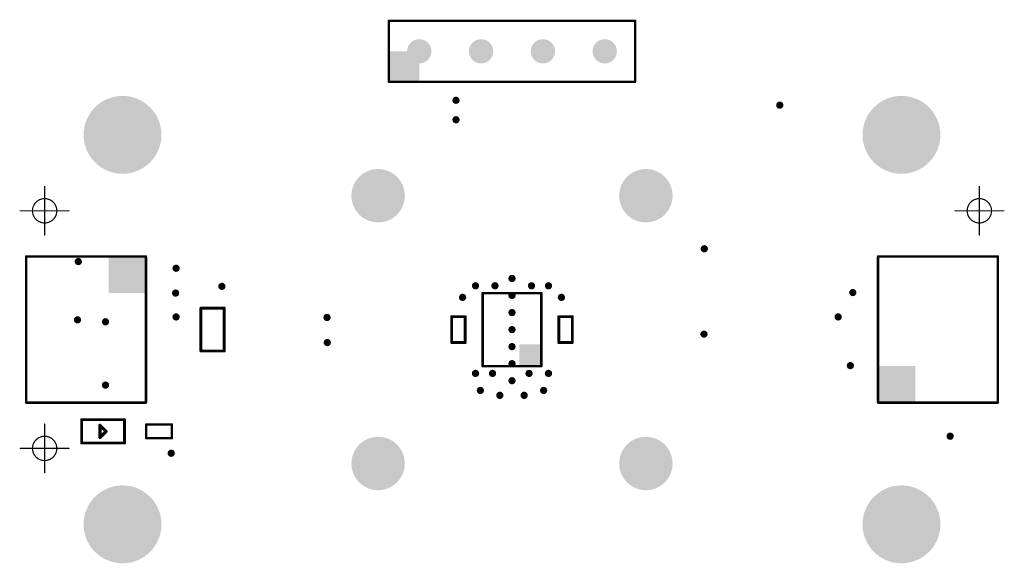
# Model space of a CAD drawing. Header units: inches. Extents: x 0.3 to 40.7, y 3.1 to 25.4.
import ezdxf

# ---------------------------------------------------------------- set-up
doc = ezdxf.new("R2010")
doc.units = ezdxf.units.IN
for name, color, linetype in [('Pad Holes', 156, 'Continuous'), ('Top Assembly', 56, 'Continuous'), ('Via Holes', 16, 'Continuous')]:
    doc.layers.add(name, color=color, linetype=linetype)

# ---------------------------------------------------------------- blocks, each defined once
blk = doc.blocks.new('F_____________1___F_________1_2263')
at = {"layer": 'Top Assembly', "const_width": 0.05}
for points in [[(0, 0), (0, 1)], [(0, 0), (-1, 0)], [(0, -1), (0, 0)], [(1, 0), (0, 0)]]:
    blk.add_lwpolyline(points, dxfattribs=at)
at = {"layer": 'Top Assembly'}
for points, const_width in [([(-0.012, 1, 1), (0.012, 1, 1)], 0.025), ([(0.5, 0, 1), (-0.5, 0, 1)], 0.05), ([(-1.012, 0, 1), (-0.988, 0, 1)], 0.025), ([(-0.512, 0, 1), (-0.487, 0, 1)], 0.025), ([(-0.012, 0, 1), (0.012, 0, 1)], 0.025), ([(-0.012, 0, 1), (0.012, 0, 1)], 0.025), ([(-0.012, 0, 1), (0.012, 0, 1)], 0.025), ([(-0.012, 0, 1), (0.012, 0, 1)], 0.025), ([(0.487, 0, 1), (0.512, 0, 1)], 0.025), ([(0.988, 0, 1), (1.012, 0, 1)], 0.025), ([(-0.012, -1, 1), (0.012, -1, 1)], 0.025)]:
    blk.add_lwpolyline(points, format="xyb", close=True, dxfattribs=dict(at, const_width=const_width))
blk = doc.blocks.new('F_____________1___F_________1_2264')
at = {"layer": 'Top Assembly', "const_width": 0.05}
for points in [[(0, 0), (0, 1)], [(0, 0), (-1, 0)], [(1, 0), (0, 0)], [(0, -1), (0, 0)]]:
    blk.add_lwpolyline(points, dxfattribs=at)
at = {"layer": 'Top Assembly'}
for points, const_width in [([(-0.012, 1, 1), (0.012, 1, 1)], 0.025), ([(0.5, 0, 1), (-0.5, 0, 1)], 0.05), ([(-1.012, 0, 1), (-0.988, 0, 1)], 0.025), ([(-0.512, 0, 1), (-0.487, 0, 1)], 0.025), ([(-0.012, 0, 1), (0.012, 0, 1)], 0.025), ([(-0.012, 0, 1), (0.012, 0, 1)], 0.025), ([(-0.012, 0, 1), (0.012, 0, 1)], 0.025), ([(-0.012, 0, 1), (0.012, 0, 1)], 0.025), ([(0.487, 0, 1), (0.512, 0, 1)], 0.025), ([(0.988, 0, 1), (1.012, 0, 1)], 0.025), ([(-0.012, -1, 1), (0.012, -1, 1)], 0.025)]:
    blk.add_lwpolyline(points, format="xyb", close=True, dxfattribs=dict(at, const_width=const_width))
blk = doc.blocks.new('F_____________1___F_________1_2265')
at = {"layer": 'Top Assembly', "const_width": 0.05}
for points in [[(0, 0), (0, 1)], [(0, 0), (-1, 0)], [(1, 0), (0, 0)], [(0, -1), (0, 0)]]:
    blk.add_lwpolyline(points, dxfattribs=at)
at = {"layer": 'Top Assembly'}
for points, const_width in [([(-0.012, 1, 1), (0.012, 1, 1)], 0.025), ([(0.5, 0, 1), (-0.5, 0, 1)], 0.05), ([(-1.012, 0, 1), (-0.988, 0, 1)], 0.025), ([(-0.512, 0, 1), (-0.487, 0, 1)], 0.025), ([(-0.012, 0, 1), (0.012, 0, 1)], 0.025), ([(-0.012, 0, 1), (0.012, 0, 1)], 0.025), ([(-0.012, 0, 1), (0.012, 0, 1)], 0.025), ([(-0.012, 0, 1), (0.012, 0, 1)], 0.025), ([(0.487, 0, 1), (0.512, 0, 1)], 0.025), ([(0.988, 0, 1), (1.012, 0, 1)], 0.025), ([(-0.012, -1, 1), (0.012, -1, 1)], 0.025)]:
    blk.add_lwpolyline(points, format="xyb", close=True, dxfattribs=dict(at, const_width=const_width))
blk = doc.blocks.new('SM04B_SRSS_TB_LF__SN__F_________1_2266')
at = {"layer": 'Top Assembly'}
blk.add_hatch(color=56, dxfattribs=at).paths.add_polyline_path([(1.5, -2.125), (3, -2.125), (3, -0.6), (1.5, -0.6)])
at = {"layer": 'Top Assembly', "const_width": 0.1}
for points in [[(-3, 2.8), (0.675, 2.8)], [(-3, 2.8), (-3, -2.125)], [(0.675, 2.8), (3, 2.8)], [(3, 2.8), (3, -2.125)], [(-3, -2.125), (0, -2.125)], [(3, -2.125), (0, -2.125)]]:
    blk.add_lwpolyline(points, dxfattribs=at)
at = {"layer": 'Top Assembly', "const_width": 0.05}
for points in [[(-3.025, 2.8, 1), (-2.975, 2.8, 1)], [(-3.025, 2.8, 1), (-2.975, 2.8, 1)], [(0.65, 2.8, 1), (0.7, 2.8, 1)], [(0.65, 2.8, 1), (0.7, 2.8, 1)], [(2.975, 2.8, 1), (3.025, 2.8, 1)], [(2.975, 2.8, 1), (3.025, 2.8, 1)], [(-3.025, -2.125, 1), (-2.975, -2.125, 1)], [(-3.025, -2.125, 1), (-2.975, -2.125, 1)], [(-0.025, -2.125, 1), (0.025, -2.125, 1)], [(-0.025, -2.125, 1), (0.025, -2.125, 1)], [(2.975, -2.125, 1), (3.025, -2.125, 1)], [(2.975, -2.125, 1), (3.025, -2.125, 1)]]:
    blk.add_lwpolyline(points, format="xyb", close=True, dxfattribs=at)
blk = doc.blocks.new('SM04B_SRSS_TB_LF__SN__F_________1_2267')
at = {"layer": 'Top Assembly'}
blk.add_hatch(color=56, dxfattribs=at).paths.add_polyline_path([(1.5, -2.125), (3, -2.125), (3, -0.6), (1.5, -0.6)])
at = {"layer": 'Top Assembly', "const_width": 0.1}
for points in [[(0.675, 2.8), (-3, 2.8)], [(-3, -2.125), (-3, 2.8)], [(3, 2.8), (0.675, 2.8)], [(3, -2.125), (3, 2.8)], [(-3, -2.125), (0, -2.125)], [(3, -2.125), (0, -2.125)]]:
    blk.add_lwpolyline(points, dxfattribs=at)
at = {"layer": 'Top Assembly', "const_width": 0.05}
for points in [[(-3.025, 2.8, 1), (-2.975, 2.8, 1)], [(-3.025, 2.8, 1), (-2.975, 2.8, 1)], [(0.65, 2.8, 1), (0.7, 2.8, 1)], [(0.65, 2.8, 1), (0.7, 2.8, 1)], [(2.975, 2.8, 1), (3.025, 2.8, 1)], [(2.975, 2.8, 1), (3.025, 2.8, 1)], [(-3.025, -2.125, 1), (-2.975, -2.125, 1)], [(-3.025, -2.125, 1), (-2.975, -2.125, 1)], [(-0.025, -2.125, 1), (0.025, -2.125, 1)], [(-0.025, -2.125, 1), (0.025, -2.125, 1)], [(2.975, -2.125, 1), (3.025, -2.125, 1)], [(2.975, -2.125, 1), (3.025, -2.125, 1)]]:
    blk.add_lwpolyline(points, format="xyb", close=True, dxfattribs=at)
blk = doc.blocks.new('LEDC1608X80N_AK_2268')
at = {"layer": 'Top Assembly'}
for points, const_width in [([(-0.88, 0.48), (-0.88, -0.48)], 0.12), ([(0.88, 0.48), (-0.88, 0.48)], 0.12), ([(0.88, -0.48), (0.88, 0.48)], 0.12), ([(0.127, 0.254), (-0.127, 0)], 0.127), ([(0.127, -0.254), (-0.127, 0)], 0.127), ([(0.127, 0.254), (0.127, -0.254)], 0.127), ([(0.88, -0.48), (-0.88, -0.48)], 0.12)]:
    blk.add_lwpolyline(points, dxfattribs=dict(at, const_width=const_width))
for points, const_width in [([(-0.91, 0.48, 1), (-0.85, 0.48, 1)], 0.06), ([(-0.91, 0.48, 1), (-0.85, 0.48, 1)], 0.06), ([(0.85, 0.48, 1), (0.91, 0.48, 1)], 0.06), ([(0.85, 0.48, 1), (0.91, 0.48, 1)], 0.06), ([(-0.159, 0, 1), (-0.095, 0, 1)], 0.0635), ([(-0.159, 0, 1), (-0.095, 0, 1)], 0.0635), ([(0.095, 0.254, 1), (0.159, 0.254, 1)], 0.0635), ([(0.095, 0.254, 1), (0.159, 0.254, 1)], 0.0635), ([(0.095, -0.254, 1), (0.159, -0.254, 1)], 0.0635), ([(0.095, -0.254, 1), (0.159, -0.254, 1)], 0.0635), ([(-0.91, -0.48, 1), (-0.85, -0.48, 1)], 0.06), ([(-0.91, -0.48, 1), (-0.85, -0.48, 1)], 0.06), ([(0.85, -0.48, 1), (0.91, -0.48, 1)], 0.06), ([(0.85, -0.48, 1), (0.91, -0.48, 1)], 0.06)]:
    blk.add_lwpolyline(points, format="xyb", close=True, dxfattribs=dict(at, const_width=const_width))
blk = doc.blocks.new('RES_0402_2269')
at = {"layer": 'Top Assembly', "const_width": 0.1}
for points in [[(0.53, 0.28), (-0.53, 0.28)], [(-0.53, 0.28), (-0.53, -0.28)], [(0.53, 0.28), (0.53, -0.28)], [(0.53, -0.28), (-0.53, -0.28)]]:
    blk.add_lwpolyline(points, dxfattribs=at)
at = {"layer": 'Top Assembly', "const_width": 0.05}
for points in [[(-0.555, 0.28, 1), (-0.505, 0.28, 1)], [(-0.555, 0.28, 1), (-0.505, 0.28, 1)], [(0.505, 0.28, 1), (0.555, 0.28, 1)], [(0.505, 0.28, 1), (0.555, 0.28, 1)], [(-0.555, -0.28, 1), (-0.505, -0.28, 1)], [(-0.555, -0.28, 1), (-0.505, -0.28, 1)], [(0.505, -0.28, 1), (0.555, -0.28, 1)], [(0.505, -0.28, 1), (0.555, -0.28, 1)]]:
    blk.add_lwpolyline(points, format="xyb", close=True, dxfattribs=at)
blk = doc.blocks.new('HS3003_F_________1_2285')
at = {"layer": 'Top Assembly'}
blk.add_hatch(color=56, dxfattribs=at).paths.add_polyline_path([(-1.5, -1.205), (-0.6, -1.205), (-0.6, -0.3), (-1.5, -0.3)])
at = {"layer": 'Top Assembly', "const_width": 0.1}
for points in [[(-1.5, 1.205), (-1.5, -1.205)], [(-1.5, 1.205), (1.5, 1.205)], [(1.5, 1.205), (1.5, -1.205)], [(-1.5, -1.205), (1.5, -1.205)]]:
    blk.add_lwpolyline(points, dxfattribs=at)
at = {"layer": 'Top Assembly', "const_width": 0.05}
for points in [[(-1.525, 1.205, 1), (-1.475, 1.205, 1)], [(-1.525, 1.205, 1), (-1.475, 1.205, 1)], [(1.475, 1.205, 1), (1.525, 1.205, 1)], [(1.475, 1.205, 1), (1.525, 1.205, 1)], [(-1.525, -1.205, 1), (-1.475, -1.205, 1)], [(-1.525, -1.205, 1), (-1.475, -1.205, 1)], [(1.475, -1.205, 1), (1.525, -1.205, 1)], [(1.475, -1.205, 1), (1.525, -1.205, 1)]]:
    blk.add_lwpolyline(points, format="xyb", close=True, dxfattribs=at)
blk = doc.blocks.new('CAP_0402_2286')
at = {"layer": 'Top Assembly', "const_width": 0.12}
for points in [[(-0.53, 0.28), (0.53, 0.28)], [(-0.53, 0.28), (-0.53, -0.28)], [(0.53, 0.28), (0.53, -0.28)], [(-0.53, -0.28), (0.53, -0.28)]]:
    blk.add_lwpolyline(points, dxfattribs=at)
at = {"layer": 'Top Assembly', "const_width": 0.06}
for points in [[(-0.56, 0.28, 1), (-0.5, 0.28, 1)], [(-0.56, 0.28, 1), (-0.5, 0.28, 1)], [(0.5, 0.28, 1), (0.56, 0.28, 1)], [(0.5, 0.28, 1), (0.56, 0.28, 1)], [(-0.56, -0.28, 1), (-0.5, -0.28, 1)], [(-0.56, -0.28, 1), (-0.5, -0.28, 1)], [(0.5, -0.28, 1), (0.56, -0.28, 1)], [(0.5, -0.28, 1), (0.56, -0.28, 1)]]:
    blk.add_lwpolyline(points, format="xyb", close=True, dxfattribs=at)
blk = doc.blocks.new('CAP_0603_2287')
at = {"layer": 'Top Assembly', "const_width": 0.12}
for points in [[(-0.88, -0.48), (-0.88, 0.48)], [(0.88, 0.48), (-0.88, 0.48)], [(0.88, -0.48), (0.88, 0.48)], [(0.88, -0.48), (-0.88, -0.48)]]:
    blk.add_lwpolyline(points, dxfattribs=at)
at = {"layer": 'Top Assembly', "const_width": 0.06}
for points in [[(-0.91, 0.48, 1), (-0.85, 0.48, 1)], [(-0.91, 0.48, 1), (-0.85, 0.48, 1)], [(0.85, 0.48, 1), (0.91, 0.48, 1)], [(0.85, 0.48, 1), (0.91, 0.48, 1)], [(-0.91, -0.48, 1), (-0.85, -0.48, 1)], [(-0.91, -0.48, 1), (-0.85, -0.48, 1)], [(0.85, -0.48, 1), (0.91, -0.48, 1)], [(0.85, -0.48, 1), (0.91, -0.48, 1)]]:
    blk.add_lwpolyline(points, format="xyb", close=True, dxfattribs=at)
blk = doc.blocks.new('CAP_0402_2288')
at = {"layer": 'Top Assembly', "const_width": 0.12}
for points in [[(-0.53, 0.28), (0.53, 0.28)], [(-0.53, 0.28), (-0.53, -0.28)], [(0.53, 0.28), (0.53, -0.28)], [(-0.53, -0.28), (0.53, -0.28)]]:
    blk.add_lwpolyline(points, dxfattribs=at)
at = {"layer": 'Top Assembly', "const_width": 0.06}
for points in [[(-0.56, 0.28, 1), (-0.5, 0.28, 1)], [(-0.56, 0.28, 1), (-0.5, 0.28, 1)], [(0.5, 0.28, 1), (0.56, 0.28, 1)], [(0.5, 0.28, 1), (0.56, 0.28, 1)], [(-0.56, -0.28, 1), (-0.5, -0.28, 1)], [(-0.56, -0.28, 1), (-0.5, -0.28, 1)], [(0.5, -0.28, 1), (0.56, -0.28, 1)], [(0.5, -0.28, 1), (0.56, -0.28, 1)]]:
    blk.add_lwpolyline(points, format="xyb", close=True, dxfattribs=at)
blk = doc.blocks.new('PIN_HEADER_2_54___VERT__1_4POS_F_________1_2289')
at = {"layer": 'Pad Holes'}
h = blk.add_hatch(color=7, dxfattribs=at)
edge = h.paths.add_edge_path()
edge.add_arc((-3.81, 0), 0.5, 0, 360)
h = blk.add_hatch(color=7, dxfattribs=at)
edge = h.paths.add_edge_path()
edge.add_arc((-1.27, 0), 0.5, 0, 360)
h = blk.add_hatch(color=7, dxfattribs=at)
edge = h.paths.add_edge_path()
edge.add_arc((1.27, 0), 0.5, 0, 360)
h = blk.add_hatch(color=7, dxfattribs=at)
edge = h.paths.add_edge_path()
edge.add_arc((3.81, 0), 0.5, 0, 360)
at = {"layer": 'Top Assembly'}
blk.add_hatch(color=56, dxfattribs=at).paths.add_polyline_path([(-5.06, -1.25), (-3.81, -1.25), (-3.81, 0), (-5.06, 0)])
at = {"layer": 'Top Assembly', "const_width": 0.1}
for points in [[(-5.06, -1.25), (-5.06, 1.25)], [(-5.06, 1.25), (5.06, 1.25)], [(5.06, -1.25), (5.06, 1.25)], [(-5.06, -1.25), (5.06, -1.25)]]:
    blk.add_lwpolyline(points, dxfattribs=at)
at = {"layer": 'Top Assembly', "const_width": 0.05}
for points in [[(-5.085, 1.25, 1), (-5.035, 1.25, 1)], [(-5.085, 1.25, 1), (-5.035, 1.25, 1)], [(5.035, 1.25, 1), (5.085, 1.25, 1)], [(5.035, 1.25, 1), (5.085, 1.25, 1)], [(-5.085, -1.25, 1), (-5.035, -1.25, 1)], [(-5.085, -1.25, 1), (-5.035, -1.25, 1)], [(5.035, -1.25, 1), (5.085, -1.25, 1)], [(5.035, -1.25, 1), (5.085, -1.25, 1)]]:
    blk.add_lwpolyline(points, format="xyb", close=True, dxfattribs=at)

msp = doc.modelspace()

# ---------------------------------------------------------------- hatches: boundary and pattern name
at = {"layer": 'Pad Holes'}
h = msp.add_hatch(color=7, dxfattribs=at)
edge = h.paths.add_edge_path()
edge.add_arc((4.5, 20.68), 1.6, 0, 360)
h = msp.add_hatch(color=7, dxfattribs=at)
edge = h.paths.add_edge_path()
edge.add_arc((36.5, 20.68), 1.6, 0, 360)
h = msp.add_hatch(color=7, dxfattribs=at)
edge = h.paths.add_edge_path()
edge.add_arc((15, 18.18), 1.1, 0, 360)
h = msp.add_hatch(color=7, dxfattribs=at)
edge = h.paths.add_edge_path()
edge.add_arc((26, 18.18), 1.1, 0, 360)
h = msp.add_hatch(color=7, dxfattribs=at)
edge = h.paths.add_edge_path()
edge.add_arc((15, 7.18), 1.1, 0, 360)
h = msp.add_hatch(color=7, dxfattribs=at)
edge = h.paths.add_edge_path()
edge.add_arc((26, 7.18), 1.1, 0, 360)
h = msp.add_hatch(color=7, dxfattribs=at)
edge = h.paths.add_edge_path()
edge.add_arc((4.5, 4.68), 1.6, 0, 360)
h = msp.add_hatch(color=7, dxfattribs=at)
edge = h.paths.add_edge_path()
edge.add_arc((36.5, 4.68), 1.6, 0, 360)
at = {"layer": 'Via Holes'}
h = msp.add_hatch(color=7, dxfattribs=at)
edge = h.paths.add_edge_path()
edge.add_arc((18.2, 22.1), 0.15, 0, 360)
h = msp.add_hatch(color=7, dxfattribs=at)
edge = h.paths.add_edge_path()
edge.add_arc((31.5, 21.9), 0.15, 0, 360)
h = msp.add_hatch(color=7, dxfattribs=at)
edge = h.paths.add_edge_path()
edge.add_arc((18.2, 21.3), 0.15, 0, 360)
h = msp.add_hatch(color=7, dxfattribs=at)
edge = h.paths.add_edge_path()
edge.add_arc((28.4, 16), 0.15, 0, 360)
h = msp.add_hatch(color=7, dxfattribs=at)
edge = h.paths.add_edge_path()
edge.add_arc((2.683, 15.475), 0.15, 0, 360)
h = msp.add_hatch(color=7, dxfattribs=at)
edge = h.paths.add_edge_path()
edge.add_arc((6.7, 15.2), 0.15, 0, 360)
h = msp.add_hatch(color=7, dxfattribs=at)
edge = h.paths.add_edge_path()
edge.add_arc((8.581, 14.456), 0.15, 0, 360)
h = msp.add_hatch(color=7, dxfattribs=at)
edge = h.paths.add_edge_path()
edge.add_arc((19, 14.48), 0.15, 0, 360)
h = msp.add_hatch(color=7, dxfattribs=at)
edge = h.paths.add_edge_path()
edge.add_arc((19.8, 14.48), 0.15, 0, 360)
h = msp.add_hatch(color=7, dxfattribs=at)
edge = h.paths.add_edge_path()
edge.add_arc((20.5, 14.78), 0.15, 0, 360)
h = msp.add_hatch(color=7, dxfattribs=at)
edge = h.paths.add_edge_path()
edge.add_arc((21.3, 14.48), 0.15, 0, 360)
h = msp.add_hatch(color=7, dxfattribs=at)
edge = h.paths.add_edge_path()
edge.add_arc((22, 14.48), 0.15, 0, 360)
h = msp.add_hatch(color=7, dxfattribs=at)
edge = h.paths.add_edge_path()
edge.add_arc((6.68, 14.18), 0.15, 0, 360)
h = msp.add_hatch(color=7, dxfattribs=at)
edge = h.paths.add_edge_path()
edge.add_arc((20.5, 14.08), 0.15, 0, 360)
h = msp.add_hatch(color=7, dxfattribs=at)
edge = h.paths.add_edge_path()
edge.add_arc((34.5, 14.2), 0.15, 0, 360)
h = msp.add_hatch(color=7, dxfattribs=at)
edge = h.paths.add_edge_path()
edge.add_arc((18.47, 14.004), 0.15, 0, 360)
h = msp.add_hatch(color=7, dxfattribs=at)
edge = h.paths.add_edge_path()
edge.add_arc((22.53, 14.004), 0.15, 0, 360)
h = msp.add_hatch(color=7, dxfattribs=at)
edge = h.paths.add_edge_path()
edge.add_arc((6.7, 13.2), 0.15, 0, 360)
h = msp.add_hatch(color=7, dxfattribs=at)
edge = h.paths.add_edge_path()
edge.add_arc((20.5, 13.38), 0.15, 0, 360)
h = msp.add_hatch(color=7, dxfattribs=at)
edge = h.paths.add_edge_path()
edge.add_arc((33.9, 13.2), 0.15, 0, 360)
h = msp.add_hatch(color=7, dxfattribs=at)
edge = h.paths.add_edge_path()
edge.add_arc((2.65, 13.082), 0.15, 0, 360)
h = msp.add_hatch(color=7, dxfattribs=at)
edge = h.paths.add_edge_path()
edge.add_arc((3.8, 13), 0.15, 0, 360)
h = msp.add_hatch(color=7, dxfattribs=at)
edge = h.paths.add_edge_path()
edge.add_arc((12.9, 13.18), 0.15, 0, 360)
h = msp.add_hatch(color=7, dxfattribs=at)
edge = h.paths.add_edge_path()
edge.add_arc((20.5, 12.68), 0.15, 0, 360)
h = msp.add_hatch(color=7, dxfattribs=at)
edge = h.paths.add_edge_path()
edge.add_arc((28.387, 12.492), 0.15, 0, 360)
h = msp.add_hatch(color=7, dxfattribs=at)
edge = h.paths.add_edge_path()
edge.add_arc((12.912, 12.147), 0.15, 0, 360)
h = msp.add_hatch(color=7, dxfattribs=at)
edge = h.paths.add_edge_path()
edge.add_arc((20.5, 11.98), 0.15, 0, 360)
h = msp.add_hatch(color=7, dxfattribs=at)
edge = h.paths.add_edge_path()
edge.add_arc((20.5, 11.28), 0.15, 0, 360)
h = msp.add_hatch(color=7, dxfattribs=at)
edge = h.paths.add_edge_path()
edge.add_arc((34.4, 11.2), 0.15, 0, 360)
h = msp.add_hatch(color=7, dxfattribs=at)
edge = h.paths.add_edge_path()
edge.add_arc((19, 10.88), 0.15, 0, 360)
h = msp.add_hatch(color=7, dxfattribs=at)
edge = h.paths.add_edge_path()
edge.add_arc((19.7, 10.88), 0.15, 0, 360)
h = msp.add_hatch(color=7, dxfattribs=at)
edge = h.paths.add_edge_path()
edge.add_arc((21.2, 10.88), 0.15, 0, 360)
h = msp.add_hatch(color=7, dxfattribs=at)
edge = h.paths.add_edge_path()
edge.add_arc((22, 10.88), 0.15, 0, 360)
h = msp.add_hatch(color=7, dxfattribs=at)
edge = h.paths.add_edge_path()
edge.add_arc((3.8, 10.4), 0.15, 0, 360)
h = msp.add_hatch(color=7, dxfattribs=at)
edge = h.paths.add_edge_path()
edge.add_arc((20.5, 10.58), 0.15, 0, 360)
h = msp.add_hatch(color=7, dxfattribs=at)
edge = h.paths.add_edge_path()
edge.add_arc((19.2, 10.18), 0.15, 0, 360)
h = msp.add_hatch(color=7, dxfattribs=at)
edge = h.paths.add_edge_path()
edge.add_arc((20, 9.98), 0.15, 0, 360)
h = msp.add_hatch(color=7, dxfattribs=at)
edge = h.paths.add_edge_path()
edge.add_arc((21, 9.98), 0.15, 0, 360)
h = msp.add_hatch(color=7, dxfattribs=at)
edge = h.paths.add_edge_path()
edge.add_arc((21.8, 10.18), 0.15, 0, 360)
h = msp.add_hatch(color=7, dxfattribs=at)
edge = h.paths.add_edge_path()
edge.add_arc((38.5, 8.3), 0.15, 0, 360)
h = msp.add_hatch(color=7, dxfattribs=at)
edge = h.paths.add_edge_path()
edge.add_arc((6.5, 7.6), 0.15, 0, 360)

# ---------------------------------------------------------------- block references
msp.add_blockref('PIN_HEADER_2_54___VERT__1_4POS_F_________1_2289', (20.5, 24.11))
for name, p, rotation in [('F_____________1___F_________1_2264', (1.3, 17.56), 270), ('F_____________1___F_________1_2265', (39.7, 17.56), 270), ('SM04B_SRSS_TB_LF__SN__F_________1_2266', (3.337, 12.68), 90), ('SM04B_SRSS_TB_LF__SN__F_________1_2267', (37.663, 12.68), 270), ('HS3003_F_________1_2285', (20.5, 12.68), 90), ('CAP_0603_2287', (8.2, 12.68), 270), ('CAP_0402_2288', (18.3, 12.68), 90), ('CAP_0402_2286', (22.7, 12.68), 90), ('LEDC1608X80N_AK_2268', (3.7, 8.5), 180), ('F_____________1___F_________1_2263', (1.3, 7.8), 270), ('RES_0402_2269', (6, 8.5), 180)]:
    msp.add_blockref(name, p, dxfattribs=dict(rotation=rotation))

doc.saveas('drawing.dxf')
